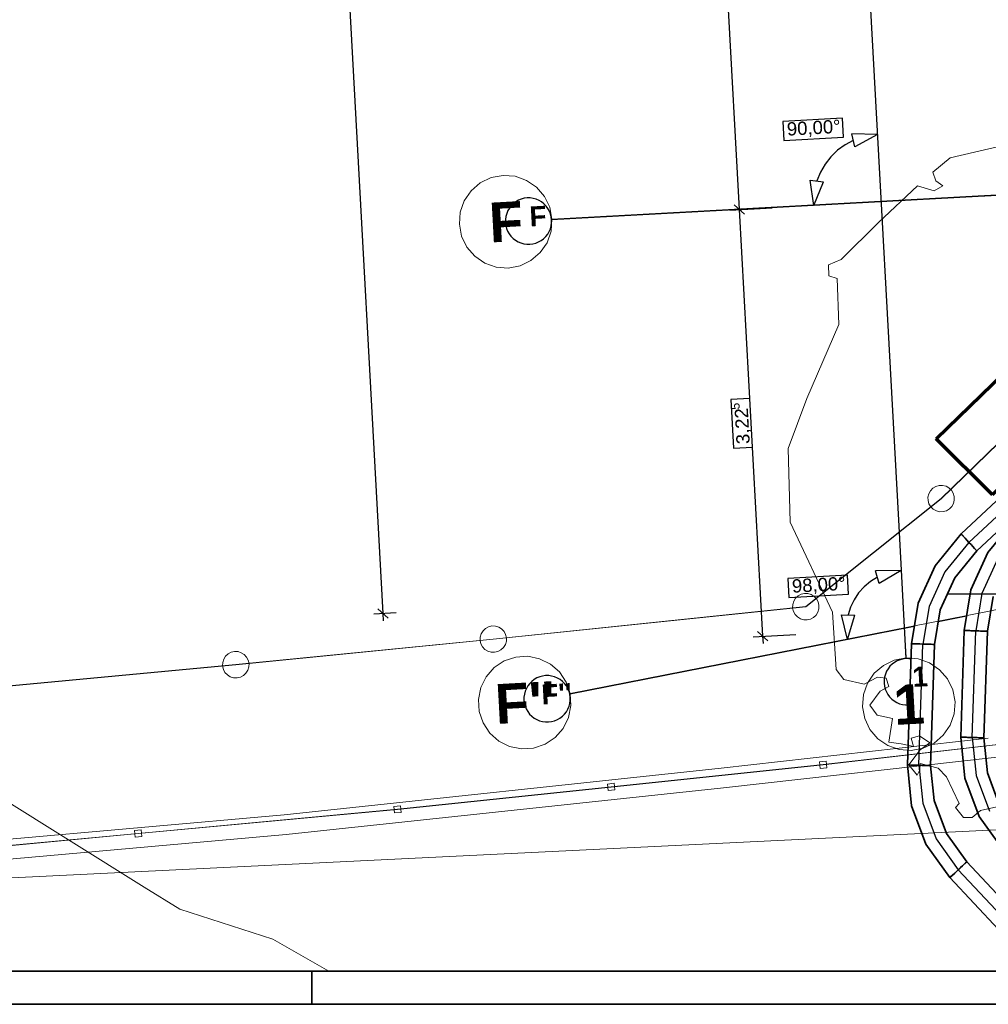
# Model space of a CAD drawing. Extents: x -779 to 790, y -208 to 633.
# Tile 27 of 232: x -424 to -277, y -208 to -59. Entities that reach past the tile are written whole.
import ezdxf
from ezdxf.lldxf.tags import DXFTag

# ---------------------------------------------------------------- set-up
doc = ezdxf.new("R2010")
doc.units = 0
doc.layers.get('0').update_dxf_attribs({"lineweight": 25})
for name, color, linetype, lineweight, true_color in [('02 Raster Bemaßung', 7, 'Continuous', 25, 0x848484), ('02 Raster Gebäude-A07F5V4QWF', 7, 'Continuous', 25, 0x848484), ('10 Bäume Bestand', 9, 'Continuous', 18, 0x808080), ('10 Wege Bestand - 2D', 9, 'Continuous', 18, 0x808080), ('30 Baugrubenplanung - Bemaßung', 7, 'Continuous', 25, 0x848484), ('60 Zaun Besucher', 9, 'Continuous', 18, 0x808080), ('60 Zaun Gehege', 9, 'Continuous', 18, 0x808080), ('91 Aufstellflächen Feuerwehr', 9, 'Continuous', 18, 0x808080), ('H_Vorlauf', 1, 'Continuous', 35, 0xff0000), ('S_Regenwasser_Grundleitung', 7, 'Continuous', 70, 0x0080ff), ('X_Mass', 150, 'Continuous', 25, 0x007fff)]:
    doc.layers.add(name, color=color, linetype=linetype, lineweight=lineweight, true_color=true_color)
for name, color, linetype, lineweight in [('02 Raster Gebäude-A07F5V53WF', 7, 'Continuous', 13), ('Rahmen-A0U86KLAPE', 7, 'Continuous', 35), ('X_Rahmen', 7, 'Continuous', 25)]:
    doc.layers.add(name, color=color, linetype=linetype, lineweight=lineweight)
doc.styles.get("Standard").update_dxf_attribs({"font": 'arial.ttf'})
tags = doc.linetypes.add('Raster-A07F5V4TWF', pattern=[0.2, 0.1, -0.05, 0, -0.05]).pattern_tags.tags
tags[10:11] = [DXFTag(74, 4), DXFTag(75, 0), DXFTag(340, '0'), DXFTag(46, 1.0), DXFTag(50, 0.0), DXFTag(44, 0.0), DXFTag(45, 0.0)]
tags[8:9] = [DXFTag(74, 4), DXFTag(75, 0), DXFTag(340, '0'), DXFTag(46, 1.0), DXFTag(50, 0.0), DXFTag(44, 0.0), DXFTag(45, 0.0)]
tags[6:7] = [DXFTag(74, 4), DXFTag(75, 0), DXFTag(340, '0'), DXFTag(46, 1.0), DXFTag(50, 0.0), DXFTag(44, 0.0), DXFTag(45, 0.0)]
tags[4:5] = [DXFTag(74, 4), DXFTag(75, 0), DXFTag(340, '0'), DXFTag(46, 1.0), DXFTag(50, 0.0), DXFTag(44, 0.0), DXFTag(45, 0.0)]
tags = doc.linetypes.add('Raster-A07F5V57WF', pattern=[0.2, 0.1, -0.05, 0, -0.05]).pattern_tags.tags
tags[10:11] = [DXFTag(74, 4), DXFTag(75, 0), DXFTag(340, '0'), DXFTag(46, 1.0), DXFTag(50, 0.0), DXFTag(44, 0.0), DXFTag(45, 0.0)]
tags[8:9] = [DXFTag(74, 4), DXFTag(75, 0), DXFTag(340, '0'), DXFTag(46, 1.0), DXFTag(50, 0.0), DXFTag(44, 0.0), DXFTag(45, 0.0)]
tags[6:7] = [DXFTag(74, 4), DXFTag(75, 0), DXFTag(340, '0'), DXFTag(46, 1.0), DXFTag(50, 0.0), DXFTag(44, 0.0), DXFTag(45, 0.0)]
tags[4:5] = [DXFTag(74, 4), DXFTag(75, 0), DXFTag(340, '0'), DXFTag(46, 1.0), DXFTag(50, 0.0), DXFTag(44, 0.0), DXFTag(45, 0.0)]
tags = doc.linetypes.add('STRICHPUNKT2', pattern=[12.7, 6.35, -3.175, 0, -3.175]).pattern_tags.tags
tags[10:11] = [DXFTag(74, 4), DXFTag(75, 0), DXFTag(340, '0'), DXFTag(46, 0.0), DXFTag(50, 0.0), DXFTag(44, 0.0), DXFTag(45, 0.0)]
tags[8:9] = [DXFTag(74, 4), DXFTag(75, 0), DXFTag(340, '0'), DXFTag(46, 0.0), DXFTag(50, 0.0), DXFTag(44, 0.0), DXFTag(45, 0.0)]
tags[6:7] = [DXFTag(74, 4), DXFTag(75, 0), DXFTag(340, '0'), DXFTag(46, 0.0), DXFTag(50, 0.0), DXFTag(44, 0.0), DXFTag(45, 0.0)]
tags[4:5] = [DXFTag(74, 4), DXFTag(75, 0), DXFTag(340, '0'), DXFTag(46, 0.0), DXFTag(50, 0.0), DXFTag(44, 0.0), DXFTag(45, 0.0)]
tags = doc.linetypes.add('Wipeout_Contour-A07F5V4SWF', pattern=[1, 0, -1]).pattern_tags.tags
tags[6:7] = [DXFTag(74, 4), DXFTag(75, 0), DXFTag(340, '0'), DXFTag(46, 1.0), DXFTag(50, 0.0), DXFTag(44, 0.0), DXFTag(45, 0.0)]
tags[4:5] = [DXFTag(74, 4), DXFTag(75, 0), DXFTag(340, '0'), DXFTag(46, 1.0), DXFTag(50, 0.0), DXFTag(44, 0.0), DXFTag(45, 0.0)]

# ---------------------------------------------------------------- blocks, each defined once
blk = doc.blocks.new('Blockreferenz-A07F5V4KWF', base_point=(-779.5, -207.57))
at = {"layer": 'Rahmen-A0U86KLAPE', "color": 0, "linetype": 'ByBlock', "ltscale": 0.35}
for p, q in [((-759.5, -202.57), (784.5, -202.57)), ((-379.5, -207.57), (-379.5, -202.57)), ((-779.5, -207.57), (789.5, -207.57))]:
    blk.add_line(p, q, dxfattribs=at)
blk = doc.blocks.new('Referenz-A07F5V4VWF', base_point=(-401.42, -176.34))
at = {"layer": '02 Raster Bemaßung', "color": 0, "lineweight": -2}
for p, q in [((-318.6, -20.71), (-314.94, -87.63)), ((-297.72, -77.18), (-298.97, -77.84)), ((-297.48, -78.15), (-297.96, -76.2)), ((-294.09, -76.29), (-297.96, -76.2)), ((-294.09, -76.29), (-297.48, -78.15)), ((-300.11, -78.68), (-301.12, -79.66)), ((-298.97, -77.84), (-300.11, -78.68)), ((-301.12, -79.66), (-301.99, -80.78)), ((-301.99, -80.78), (-302.69, -82)), ((-304.21, -83.18), (-302.23, -83.44)), ((-303.7, -87.01), (-304.21, -83.18)), ((-302.69, -82), (-303.22, -83.31)), ((-303.7, -87.01), (-302.23, -83.44)), ((-316.34, -87.7), (-309.95, -87.35)), ((-314.15, -88.33), (-315.73, -86.92)), ((-314.94, -87.63), (-311.42, -152.02)), ((-290.49, -142.12), (-294.36, -142.15)), ((-293.82, -144.08), (-294.36, -142.15)), ((-290.49, -142.12), (-293.82, -144.08)), ((-295.14, -143.77), (-296.09, -144.56)), ((-294.09, -143.12), (-295.14, -143.77)), ((-296.91, -145.48), (-297.6, -146.51)), ((-296.09, -144.56), (-296.91, -145.48)), ((-297.6, -146.51), (-298.14, -147.62)), ((-298.14, -147.62), (-298.51, -148.8)), ((-299.51, -148.78), (-297.51, -148.82)), ((-298.59, -152.53), (-299.51, -148.78)), ((-298.59, -152.53), (-297.51, -148.82)), ((-312.21, -151.31), (-310.63, -152.73)), ((-312.82, -152.09), (-306.42, -151.74)), ((-311.42, -152.02), (-311.35, -153.14))]:
    blk.add_line(p, q, dxfattribs=at)
at = {"layer": '02 Raster Bemaßung', "color": 0, "linetype": 'Wipeout_Contour-A07F5V4SWF', "lineweight": -2, "ltscale": 1.625}
for p, q in [((-299.33, -73.84), (-308.35, -74.33)), ((-299.18, -76.69), (-299.33, -73.84)), ((-308.35, -74.33), (-308.19, -77.19)), ((-308.19, -77.19), (-299.18, -76.69)), ((-313.35, -116.14), (-316.2, -116.3)), ((-316.2, -116.3), (-315.8, -123.65)), ((-312.95, -123.5), (-313.35, -116.14)), ((-315.8, -123.65), (-312.95, -123.5)), ((-298.58, -142.82), (-307.6, -143.31)), ((-307.6, -143.31), (-307.44, -146.16)), ((-298.43, -145.67), (-298.58, -142.82)), ((-307.44, -146.16), (-298.43, -145.67))]:
    blk.add_line(p, q, dxfattribs=at)
at = {"layer": '02 Raster Gebäude-A07F5V4QWF', "color": 0, "linetype": 'Raster-A07F5V4TWF', "lineweight": -2, "ltscale": 187.5}
for p, q in [((-302.01, 68.29), (-290.86, -135.43)), ((-223.86, -82.64), (-278.87, -85.65)), ((-278.87, -85.65), (-343.27, -89.18)), ((-290.86, -135.43), (-289.77, -155.4)), ((-280.62, -149), (-284.89, -149.84)), ((-288.52, -150.55), (-340.52, -160.79))]:
    blk.add_line(p, q, dxfattribs=at)
at = {"layer": '02 Raster Gebäude-A07F5V4QWF', "color": 0, "lineweight": -2}
for p, q in [((-347.85, -86.04), (-348.28, -86.21)), ((-347.41, -85.93), (-347.85, -86.04)), ((-346.95, -85.87), (-347.41, -85.93)), ((-346.49, -85.88), (-346.95, -85.87)), ((-346.04, -85.94), (-346.49, -85.88)), ((-345.6, -86.07), (-346.04, -85.94)), ((-345.18, -86.24), (-345.6, -86.07)), ((-349.65, -87.39), (-349.88, -87.79)), ((-349.37, -87.03), (-349.65, -87.39)), ((-349.04, -86.71), (-349.37, -87.03)), ((-348.67, -86.44), (-349.04, -86.71)), ((-348.28, -86.21), (-348.67, -86.44)), ((-344.79, -86.48), (-345.18, -86.24)), ((-344.43, -86.76), (-344.79, -86.48)), ((-344.1, -87.09), (-344.43, -86.76)), ((-343.83, -87.45), (-344.1, -87.09)), ((-343.61, -87.85), (-343.83, -87.45)), ((-350.25, -89.1), (-350.26, -89.56)), ((-350.19, -88.65), (-350.25, -89.1)), ((-350.06, -88.21), (-350.19, -88.65)), ((-349.88, -87.79), (-350.06, -88.21)), ((-343.43, -88.28), (-343.61, -87.85)), ((-343.32, -88.72), (-343.43, -88.28)), ((-343.27, -89.18), (-343.32, -88.72)), ((-350.26, -89.56), (-350.2, -90.01)), ((-350.2, -90.01), (-350.09, -90.46)), ((-350.09, -90.46), (-349.92, -90.88)), ((-343.64, -90.95), (-343.46, -90.53)), ((-343.46, -90.53), (-343.34, -90.09)), ((-343.34, -90.09), (-343.27, -89.63)), ((-343.27, -89.63), (-343.27, -89.18)), ((-349.92, -90.88), (-349.69, -91.28)), ((-349.69, -91.28), (-349.42, -91.65)), ((-349.42, -91.65), (-349.1, -91.97)), ((-349.1, -91.97), (-348.74, -92.26)), ((-344.85, -92.3), (-344.48, -92.02)), ((-344.48, -92.02), (-344.15, -91.7)), ((-344.15, -91.7), (-343.87, -91.34)), ((-343.87, -91.34), (-343.64, -90.95)), ((-348.74, -92.26), (-348.34, -92.49)), ((-348.34, -92.49), (-347.92, -92.67)), ((-347.92, -92.67), (-347.48, -92.79)), ((-347.48, -92.79), (-347.03, -92.86)), ((-347.03, -92.86), (-346.57, -92.86)), ((-346.57, -92.86), (-346.12, -92.81)), ((-346.12, -92.81), (-345.67, -92.69)), ((-345.67, -92.69), (-345.25, -92.52)), ((-345.25, -92.52), (-344.85, -92.3)), ((-291.49, -155.97), (-291.85, -156.24)), ((-291.09, -155.74), (-291.49, -155.97)), ((-290.66, -155.57), (-291.09, -155.74)), ((-290.22, -155.46), (-290.66, -155.57)), ((-289.77, -155.4), (-290.22, -155.46)), ((-289.31, -155.41), (-289.77, -155.4)), ((-289.03, -155.45), (-289.31, -155.41)), ((-292.7, -157.31), (-292.88, -157.74)), ((-292.46, -156.92), (-292.7, -157.31)), ((-292.18, -156.56), (-292.46, -156.92)), ((-291.85, -156.24), (-292.18, -156.56)), ((-346.26, -158.83), (-346.58, -159.15)), ((-345.89, -158.55), (-346.26, -158.83)), ((-345.5, -158.32), (-345.89, -158.55)), ((-345.07, -158.15), (-345.5, -158.32)), ((-344.63, -158.03), (-345.07, -158.15)), ((-344.18, -157.97), (-344.63, -158.03)), ((-343.72, -157.97), (-344.18, -157.97)), ((-343.27, -158.03), (-343.72, -157.97)), ((-342.82, -158.15), (-343.27, -158.03)), ((-342.4, -158.33), (-342.82, -158.15)), ((-342, -158.56), (-342.4, -158.33)), ((-341.64, -158.84), (-342, -158.56)), ((-341.32, -159.16), (-341.64, -158.84)), ((-293.06, -158.63), (-293.07, -159.09)), ((-293, -158.18), (-293.06, -158.63)), ((-292.88, -157.74), (-293, -158.18)), ((-347.27, -160.33), (-347.39, -160.77)), ((-347.09, -159.91), (-347.27, -160.33)), ((-346.86, -159.51), (-347.09, -159.91)), ((-346.58, -159.15), (-346.86, -159.51)), ((-341.04, -159.52), (-341.32, -159.16)), ((-340.81, -159.92), (-341.04, -159.52)), ((-340.64, -160.34), (-340.81, -159.92)), ((-340.52, -160.79), (-340.64, -160.34)), ((-293.07, -159.09), (-293.01, -159.54)), ((-293.01, -159.54), (-292.9, -159.99)), ((-292.9, -159.99), (-292.73, -160.41)), ((-292.73, -160.41), (-292.51, -160.81)), ((-347.39, -160.77), (-347.45, -161.23)), ((-347.45, -161.23), (-347.45, -161.68)), ((-347.45, -161.68), (-347.39, -162.14)), ((-340.46, -161.24), (-340.52, -160.79)), ((-340.52, -162.15), (-340.46, -161.7)), ((-340.46, -161.7), (-340.46, -161.24)), ((-292.51, -160.81), (-292.23, -161.18)), ((-292.23, -161.18), (-291.91, -161.5)), ((-291.91, -161.5), (-291.55, -161.79)), ((-291.55, -161.79), (-291.16, -162.02)), ((-347.39, -162.14), (-347.27, -162.58)), ((-347.27, -162.58), (-347.1, -163)), ((-347.1, -163), (-346.87, -163.4)), ((-346.87, -163.4), (-346.59, -163.77)), ((-341.33, -163.78), (-341.05, -163.41)), ((-341.05, -163.41), (-340.82, -163.02)), ((-340.82, -163.02), (-340.64, -162.59)), ((-340.64, -162.59), (-340.52, -162.15)), ((-291.16, -162.02), (-290.74, -162.2)), ((-290.74, -162.2), (-290.29, -162.32)), ((-290.29, -162.32), (-289.84, -162.39)), ((-289.84, -162.39), (-289.38, -162.39)), ((-289.38, -162.39), (-289.25, -162.38)), ((-346.59, -163.77), (-346.27, -164.09)), ((-346.27, -164.09), (-345.91, -164.37)), ((-345.91, -164.37), (-345.51, -164.6)), ((-345.51, -164.6), (-345.09, -164.78)), ((-345.09, -164.78), (-344.65, -164.89)), ((-344.65, -164.89), (-344.19, -164.96)), ((-343.73, -164.96), (-343.28, -164.9)), ((-343.28, -164.9), (-342.84, -164.78)), ((-342.84, -164.78), (-342.41, -164.61)), ((-342.41, -164.61), (-342.02, -164.38)), ((-342.02, -164.38), (-341.65, -164.1)), ((-341.65, -164.1), (-341.33, -163.78)), ((-344.19, -164.96), (-343.73, -164.96))]:
    blk.add_line(p, q, dxfattribs=at)
at = {"layer": '30 Baugrubenplanung - Bemaßung', "color": 0, "lineweight": -2}
for p, q in [((-368.73, -148.59), (-400.01, 423.03)), ((-366.74, -148.48), (-370.14, -148.67)), ((-369.52, -147.88), (-367.94, -149.3)), ((-368.67, -149.71), (-368.73, -148.59))]:
    blk.add_line(p, q, dxfattribs=at)
at = {"layer": '02 Raster Bemaßung', "color": 0, "linetype": 'ByBlock', "lineweight": -2, "ltscale": 2.25, "attachment_point": 1}
for s, insert, char_height, rotation in [('{\\fArial;90,00°}', (-307.8, -74.48), 2.0003, 3.132), ('{\\fArial;5}', (-316.18, -117.86), 1.3202, 93.132), ('{\\fArial;3,22}', (-315.35, -123.08), 2.0003, 93.132), ('{\\fArial;98,00°}', (-307.04, -143.46), 2.0003, 3.132)]:
    blk.add_mtext(s, dxfattribs=dict(at, insert=insert, char_height=char_height, rotation=rotation))
at = {"layer": '02 Raster Gebäude-A07F5V4QWF', "color": 0, "linetype": 'ByBlock', "lineweight": -2, "ltscale": 2.25, "char_height": 3.0004, "attachment_point": 1, "rotation": 3.132}
for s, insert in [('{\\fArial|b1|i0;F}', (-346.7, -87.18)), ('{\\fArial|b1|i0;1}', (-288.88, -156.68))]:
    blk.add_mtext(s, dxfattribs=dict(at, insert=insert))
at = {"layer": '02 Raster Gebäude-A07F5V4QWF', "color": 0, "linetype": 'ByBlock', "lineweight": -2, "ltscale": 3.125, "insert": (-344.9, -159.33), "char_height": 3.0004, "attachment_point": 1, "rotation": 3.132}
blk.add_mtext("{\\fArial|b1|i0;F''}", dxfattribs=at)
blk = doc.blocks.new('Referenz-A07F5V59WF', base_point=(-759.5, -206.19))
at = {"layer": '02 Raster Gebäude-A07F5V53WF', "color": 0, "linetype": 'Raster-A07F5V57WF', "ltscale": 117.000008}
for p, q in [((-327.53, 535.31), (-290.82, -135.32)), ((-277.72, -148.32), (439.99, -7.06)), ((435.1, -46.48), (-278.84, -85.56)), ((-278.84, -85.56), (-343.22, -89.08)), ((-290.82, -135.32), (-289.73, -155.29)), ((-277.72, -148.32), (-340.48, -160.68))]:
    blk.add_line(p, q, dxfattribs=at)
at = {"layer": '02 Raster Gebäude-A07F5V53WF', "color": 0, "linetype": 'Continuous', "ltscale": 117.000008}
for p, q in [((-352.39, -82.81), (-354.04, -83.6)), ((-350.59, -82.47), (-352.39, -82.81)), ((-348.77, -82.61), (-350.59, -82.47)), ((-347.05, -83.22), (-348.77, -82.61)), ((-345.54, -84.25), (-347.05, -83.22)), ((-354.04, -83.6), (-355.42, -84.79)), ((-344.35, -85.64), (-345.54, -84.25)), ((-355.42, -84.79), (-356.46, -86.3)), ((-343.56, -87.28), (-344.35, -85.64)), ((-356.46, -86.3), (-357.06, -88.02)), ((-343.22, -89.08), (-343.56, -87.28)), ((-357.06, -88.02), (-357.2, -89.85)), ((-343.36, -90.9), (-343.22, -89.08)), ((-357.2, -89.85), (-356.86, -91.64)), ((-356.86, -91.64), (-356.07, -93.29)), ((-343.97, -92.63), (-343.36, -90.9)), ((-356.07, -93.29), (-354.88, -94.68)), ((-345, -94.13), (-343.97, -92.63)), ((-354.88, -94.68), (-353.37, -95.71)), ((-346.39, -95.32), (-345, -94.13)), ((-353.37, -95.71), (-351.65, -96.31)), ((-351.65, -96.31), (-349.83, -96.45)), ((-349.83, -96.45), (-348.03, -96.11)), ((-348.03, -96.11), (-346.39, -95.32)), ((-350.43, -155.74), (-351.95, -156.76)), ((-348.7, -155.16), (-350.43, -155.74)), ((-346.87, -155.04), (-348.7, -155.16)), ((-345.08, -155.41), (-346.87, -155.04)), ((-343.44, -156.22), (-345.08, -155.41)), ((-291.53, -155.63), (-293.17, -156.42)), ((-289.73, -155.29), (-291.53, -155.63)), ((-287.91, -155.43), (-289.73, -155.29)), ((-286.19, -156.04), (-287.91, -155.43)), ((-351.95, -156.76), (-353.16, -158.13)), ((-342.07, -157.42), (-343.44, -156.22)), ((-341.06, -158.95), (-342.07, -157.42)), ((-293.17, -156.42), (-294.56, -157.61)), ((-284.68, -157.07), (-286.19, -156.04)), ((-283.49, -158.46), (-284.68, -157.07)), ((-353.16, -158.13), (-353.97, -159.77)), ((-340.48, -160.68), (-341.06, -158.95)), ((-294.56, -157.61), (-295.59, -159.12)), ((-282.7, -160.1), (-283.49, -158.46)), ((-353.97, -159.77), (-354.33, -161.56)), ((-295.59, -159.12), (-296.2, -160.84)), ((-282.36, -161.9), (-282.7, -160.1)), ((-354.33, -161.56), (-354.21, -163.38)), ((-340.36, -162.5), (-340.48, -160.68)), ((-296.2, -160.84), (-296.34, -162.66)), ((-282.5, -163.72), (-282.36, -161.9)), ((-354.21, -163.38), (-353.63, -165.11)), ((-340.72, -164.29), (-340.36, -162.5)), ((-296.34, -162.66), (-296, -164.46)), ((-341.53, -165.93), (-340.72, -164.29)), ((-296, -164.46), (-295.21, -166.11)), ((-283.1, -165.44), (-282.5, -163.72)), ((-353.63, -165.11), (-352.62, -166.63)), ((-342.74, -167.3), (-341.53, -165.93)), ((-295.21, -166.11), (-294.02, -167.49)), ((-284.14, -166.95), (-283.1, -165.44)), ((-352.62, -166.63), (-351.25, -167.84)), ((-351.25, -167.84), (-349.61, -168.65)), ((-344.26, -168.31), (-342.74, -167.3)), ((-294.02, -167.49), (-292.51, -168.52)), ((-285.52, -168.14), (-284.14, -166.95)), ((-349.61, -168.65), (-347.82, -169.01)), ((-347.82, -169.01), (-345.99, -168.9)), ((-345.99, -168.9), (-344.26, -168.31)), ((-292.51, -168.52), (-290.79, -169.13)), ((-290.79, -169.13), (-288.97, -169.27)), ((-288.97, -169.27), (-287.17, -168.93)), ((-287.17, -168.93), (-285.52, -168.14))]:
    blk.add_line(p, q, dxfattribs=at)
at = {"layer": '10 Bäume Bestand', "color": 0, "linetype": 'Continuous', "ltscale": 162.000017}
for p, q in [((-275.1, -77.96), (-283.11, -79.81)), ((-283.11, -79.81), (-285.73, -82)), ((-285.73, -82), (-285.26, -83.28)), ((-288.02, -84.02), (-293.91, -89.56)), ((-285.53, -84.81), (-288.02, -84.02)), ((-284.2, -84.05), (-285.53, -84.81)), ((-285.26, -83.28), (-284.2, -84.05)), ((-293.91, -89.56), (-299.55, -95.18)), ((-299.55, -95.18), (-301.45, -95.95)), ((-301.45, -95.95), (-301.43, -97.61)), ((-301.43, -97.61), (-300.18, -98.01)), ((-300.18, -98.01), (-299.92, -104.96)), ((-299.92, -104.96), (-304.76, -116.14)), ((-304.76, -116.14), (-307.54, -123.7)), ((-307.54, -123.7), (-307.23, -134.79)), ((-307.23, -134.79), (-300.84, -148.37)), ((-300.84, -148.37), (-300.31, -157.06)), ((-300.31, -157.06), (-299.13, -158.54)), ((-299.13, -158.54), (-296.06, -159.24)), ((-296.06, -159.24), (-294.08, -158.22)), ((-294.08, -158.22), (-292.76, -158.37)), ((-292.76, -158.37), (-292.33, -159.61)), ((-293.64, -160.29), (-295.21, -162.43)), ((-292.33, -159.61), (-293.64, -160.29)), ((-295.21, -162.43), (-294.11, -163.94)), ((-294.11, -163.94), (-291.79, -164.43)), ((-291.79, -164.43), (-292.37, -168.02)), ((-288.97, -167.41), (-287.72, -167.05)), ((-288.61, -168.66), (-288.97, -167.41)), ((-287.72, -167.05), (-286.17, -168.11)), ((-292.37, -168.02), (-290.51, -168.28)), ((-290.51, -168.28), (-288.61, -168.66)), ((-287.63, -169.16), (-289.31, -171.45)), ((-286.17, -168.11), (-287.63, -169.16)), ((-404.81, -189.91), (-433.47, -171.98)), ((-289.31, -171.45), (-288.1, -172.97)), ((-288.1, -172.97), (-287.65, -172.17)), ((-287.65, -172.17), (-287.62, -171.22)), ((-287.62, -171.22), (-284.92, -171.91)), ((-284.92, -171.91), (-283.66, -173.26)), ((-283.66, -173.26), (-281.73, -177.27)), ((-281.73, -177.27), (-282.29, -177.85)), ((-282.29, -177.85), (-281.07, -179.37)), ((-279.76, -179.4), (-278.53, -178.32)), ((-278.53, -178.32), (-276.03, -177.76)), ((-281.07, -179.37), (-279.76, -179.4)), ((-399.44, -193.23), (-404.81, -189.91)), ((-385.36, -197.72), (-399.44, -193.23)), ((-376.93, -202.57), (-385.36, -197.72))]:
    blk.add_line(p, q, dxfattribs=at)
at = {"layer": '10 Wege Bestand - 2D', "color": 0, "linetype": 'Continuous', "ltscale": 162.000017}
for p, q in [((-277.33, -167.39), (-317.66, -171.92)), ((-317.33, -174.9), (-275.98, -170.26)), ((-317.66, -171.92), (-383.66, -178.98)), ((-383.37, -181.97), (-317.33, -174.9)), ((-383.66, -178.98), (-464.69, -186.13)), ((-464.59, -189.13), (-383.37, -181.97))]:
    blk.add_line(p, q, dxfattribs=at)
at = {"layer": '60 Zaun Besucher', "color": 0, "linetype": 'Continuous', "ltscale": 162.000017}
for p, q in [((-274.54, -168.19), (-302.27, -171.39)), ((-302.27, -171.43), (-274.53, -168.23)), ((-301.82, -170.86), (-302.82, -170.97)), ((-301.72, -171.86), (-301.82, -170.86)), ((-302.27, -171.39), (-334.28, -174.75)), ((-334.28, -174.79), (-302.27, -171.43)), ((-302.82, -170.97), (-302.71, -171.96)), ((-302.71, -171.96), (-301.72, -171.86)), ((-334.28, -174.75), (-366.55, -178.14)), ((-366.55, -178.18), (-334.28, -174.79)), ((-333.84, -174.22), (-334.83, -174.33)), ((-334.83, -174.33), (-334.73, -175.32)), ((-334.73, -175.32), (-333.73, -175.22)), ((-333.73, -175.22), (-333.84, -174.22)), ((-366.55, -178.14), (-405.69, -181.78)), ((-405.69, -181.82), (-366.55, -178.18)), ((-366.1, -177.61), (-367.09, -177.71)), ((-367.09, -177.71), (-367, -178.7)), ((-366.01, -178.61), (-366.1, -177.61)), ((-367, -178.7), (-366.01, -178.61)), ((-405.24, -181.25), (-406.24, -181.35)), ((-405.15, -182.25), (-405.24, -181.25)), ((-405.69, -181.78), (-434.31, -184.44)), ((-434.3, -184.48), (-405.69, -181.82)), ((-406.24, -181.35), (-406.14, -182.34)), ((-406.14, -182.34), (-405.15, -182.25))]:
    blk.add_line(p, q, dxfattribs=at)
at = {"layer": '60 Zaun Gehege', "color": 0, "linetype": 'Continuous', "ltscale": 162.000017}
for p, q in [((-255.39, -103.02), (-284.47, -131.23)), ((-284.44, -131.26), (-255.36, -103.05)), ((-284.75, -129.27), (-285.25, -129.41)), ((-284.23, -129.26), (-284.75, -129.27)), ((-283.72, -129.38), (-284.23, -129.26)), ((-286.31, -130.52), (-286.44, -131.02)), ((-286.06, -130.06), (-286.31, -130.52)), ((-285.7, -129.68), (-286.06, -130.06)), ((-285.25, -129.41), (-285.7, -129.68)), ((-283.27, -129.64), (-283.72, -129.38)), ((-282.89, -130), (-283.27, -129.64)), ((-282.62, -130.45), (-282.89, -130)), ((-282.47, -130.95), (-282.62, -130.45)), ((-284.47, -131.23), (-304.91, -147.54)), ((-304.89, -147.58), (-284.44, -131.26)), ((-286.44, -131.02), (-286.43, -131.55)), ((-286.43, -131.55), (-286.29, -132.05)), ((-286.29, -132.05), (-286.02, -132.49)), ((-282.84, -132.43), (-282.59, -131.98)), ((-282.59, -131.98), (-282.47, -131.47)), ((-282.47, -131.47), (-282.47, -130.95)), ((-286.02, -132.49), (-285.64, -132.86)), ((-285.64, -132.86), (-285.18, -133.11)), ((-285.18, -133.11), (-284.68, -133.23)), ((-284.68, -133.23), (-284.15, -133.22)), ((-284.15, -133.22), (-283.65, -133.08)), ((-283.65, -133.08), (-283.21, -132.81)), ((-283.21, -132.81), (-282.84, -132.43)), ((-305.1, -145.57), (-305.61, -145.69)), ((-304.58, -145.58), (-305.1, -145.57)), ((-304.08, -145.73), (-304.58, -145.58)), ((-306.72, -146.74), (-306.87, -147.24)), ((-306.45, -146.3), (-306.72, -146.74)), ((-306.07, -145.94), (-306.45, -146.3)), ((-305.61, -145.69), (-306.07, -145.94)), ((-303.64, -146.01), (-304.08, -145.73)), ((-303.28, -146.39), (-303.64, -146.01)), ((-303.03, -146.85), (-303.28, -146.39)), ((-302.91, -147.35), (-303.03, -146.85)), ((-304.91, -147.54), (-352.09, -152.44)), ((-352.08, -152.48), (-304.89, -147.58)), ((-306.87, -147.24), (-306.89, -147.77)), ((-306.89, -147.77), (-306.77, -148.27)), ((-306.77, -148.27), (-306.52, -148.73)), ((-303.35, -148.82), (-303.07, -148.38)), ((-303.07, -148.38), (-302.92, -147.87)), ((-302.92, -147.87), (-302.91, -147.35)), ((-306.52, -148.73), (-306.16, -149.11)), ((-306.16, -149.11), (-305.71, -149.39)), ((-305.71, -149.39), (-305.21, -149.53)), ((-305.21, -149.53), (-304.69, -149.55)), ((-304.69, -149.55), (-304.18, -149.43)), ((-304.18, -149.43), (-303.72, -149.18)), ((-303.72, -149.18), (-303.35, -148.82)), ((-353.63, -151.2), (-353.91, -151.64)), ((-353.25, -150.84), (-353.63, -151.2)), ((-352.79, -150.59), (-353.25, -150.84)), ((-352.28, -150.47), (-352.79, -150.59)), ((-351.76, -150.49), (-352.28, -150.47)), ((-351.26, -150.64), (-351.76, -150.49)), ((-350.82, -150.92), (-351.26, -150.64)), ((-350.46, -151.3), (-350.82, -150.92)), ((-350.22, -151.76), (-350.46, -151.3)), ((-352.09, -152.44), (-390.97, -156.31)), ((-390.96, -156.35), (-352.08, -152.48)), ((-354.06, -152.14), (-354.08, -152.66)), ((-354.08, -152.66), (-353.96, -153.17)), ((-353.91, -151.64), (-354.06, -152.14)), ((-350.26, -153.29), (-350.11, -152.79)), ((-350.1, -152.27), (-350.22, -151.76)), ((-350.11, -152.79), (-350.1, -152.27)), ((-391.66, -154.45), (-392.12, -154.69)), ((-391.15, -154.33), (-391.66, -154.45)), ((-390.63, -154.35), (-391.15, -154.33)), ((-390.13, -154.51), (-390.63, -154.35)), ((-389.69, -154.79), (-390.13, -154.51)), ((-353.96, -153.17), (-353.71, -153.63)), ((-353.71, -153.63), (-353.35, -154.01)), ((-353.35, -154.01), (-352.91, -154.29)), ((-352.91, -154.29), (-352.41, -154.44)), ((-352.41, -154.44), (-351.89, -154.45)), ((-351.89, -154.45), (-351.38, -154.34)), ((-351.38, -154.34), (-350.92, -154.09)), ((-350.92, -154.09), (-350.54, -153.73)), ((-350.54, -153.73), (-350.26, -153.29)), ((-392.94, -155.99), (-392.96, -156.51)), ((-392.78, -155.49), (-392.94, -155.99)), ((-392.5, -155.05), (-392.78, -155.49)), ((-392.12, -154.69), (-392.5, -155.05)), ((-389.33, -155.17), (-389.69, -154.79)), ((-389.09, -155.63), (-389.33, -155.17)), ((-388.97, -156.14), (-389.09, -155.63)), ((-432.21, -160.18), (-390.96, -156.35)), ((-390.97, -156.31), (-432.19, -160.14)), ((-392.96, -156.51), (-392.84, -157.02)), ((-392.84, -157.02), (-392.6, -157.48)), ((-392.6, -157.48), (-392.24, -157.86)), ((-389.43, -157.6), (-389.15, -157.16)), ((-389.15, -157.16), (-388.99, -156.66)), ((-388.99, -156.66), (-388.97, -156.14)), ((-392.24, -157.86), (-391.8, -158.14)), ((-391.8, -158.14), (-391.3, -158.3)), ((-391.3, -158.3), (-390.78, -158.32)), ((-390.78, -158.32), (-390.27, -158.2)), ((-390.27, -158.2), (-389.81, -157.96)), ((-389.81, -157.96), (-389.43, -157.6))]:
    blk.add_line(p, q, dxfattribs=at)
at = {"layer": '91 Aufstellflächen Feuerwehr', "color": 0, "linetype": 'Continuous', "ltscale": 162.000017}
blk.add_line((-181.35, -176.59), (-548.29, -194.53), dxfattribs=at)
at = {"layer": '02 Raster Gebäude-A07F5V53WF', "color": 0, "linetype": 'Continuous', "ltscale": 117.000008, "char_height": 5.9996, "attachment_point": 1, "rotation": 3.1327}
for s, insert in [('{\\fArial|b1|i0;F}', (-352.88, -86.61)), ("{\\fArial|b1|i0;F''}", (-351.97, -159.28)), ('{\\fArial|b1|i0;1}', (-291.8, -159.43))]:
    blk.add_mtext(s, dxfattribs=dict(at, insert=insert))
blk = doc.blocks.new('Polygon-A07F5V5LWF', base_point=(-285.2, -130.69))
at = {"color": 0, "linetype": 'ByBlock', "lineweight": -2, "ltscale": 0.7}
for p, q in [((-285.2, -122.21), (-198.83, -38.4)), ((-198.83, -38.4), (-190.63, -47.16)), ((-190.63, -47.16), (-276.71, -130.69)), ((-276.71, -130.69), (-285.2, -122.21))]:
    blk.add_line(p, q, dxfattribs=at)

msp = doc.modelspace()

# ---------------------------------------------------------------- linework, layer by layer
at = {"layer": 'H_Vorlauf'}
for p, q in [((-200.17, -60.45), (-281.45, -136.59)), ((-279.06, -139.14), (-197.78, -63.01)), ((-273.47, -134.6), (-277.41, -139.39)), ((-281.45, -136.59), (-285.38, -141.38)), ((-281.45, -136.59), (-281.41, -136.63)), ((-280.75, -137.34), (-281.45, -136.59)), ((-281.41, -136.63), (-281.29, -136.76)), ((-281.29, -136.76), (-281.1, -136.96)), ((-281.1, -136.96), (-280.85, -137.23)), ((-280.85, -137.23), (-280.56, -137.53)), ((-279.76, -138.39), (-280.75, -137.34)), ((-280.56, -137.53), (-280.25, -137.86)), ((-280.25, -137.86), (-279.94, -138.2)), ((-279.94, -138.2), (-279.65, -138.5)), ((-279.06, -139.14), (-282.41, -143.23)), ((-277.41, -139.39), (-279.96, -145.04)), ((-279.06, -139.14), (-279.76, -138.39)), ((-279.65, -138.5), (-279.41, -138.77)), ((-279.41, -138.77), (-279.22, -138.97)), ((-279.22, -138.97), (-279.1, -139.1)), ((-279.1, -139.1), (-279.06, -139.14)), ((-285.38, -141.38), (-287.94, -147.03)), ((-282.41, -143.23), (-284.59, -148.04)), ((-279.96, -145.04), (-280.97, -151.15)), ((-287.94, -147.03), (-288.95, -153.15)), ((-276.62, -146.05), (-277.48, -151.27)), ((-284.59, -148.04), (-285.45, -153.26)), ((-280.97, -151.15), (-281.5, -167.25)), ((-280.97, -151.15), (-280.91, -151.16)), ((-279.95, -151.19), (-280.97, -151.15)), ((-280.91, -151.16), (-280.74, -151.16)), ((-280.74, -151.16), (-280.46, -151.17)), ((-280.46, -151.17), (-280.1, -151.18)), ((-280.1, -151.18), (-279.68, -151.2)), ((-278.5, -151.24), (-279.95, -151.19)), ((-279.68, -151.2), (-279.22, -151.21)), ((-279.22, -151.21), (-278.77, -151.23)), ((-278.77, -151.23), (-278.35, -151.24)), ((-277.48, -151.27), (-278.5, -151.24)), ((-278.35, -151.24), (-277.99, -151.25)), ((-278, -167.37), (-277.48, -151.27)), ((-277.99, -151.25), (-277.71, -151.26)), ((-277.71, -151.26), (-277.54, -151.27)), ((-277.54, -151.27), (-277.48, -151.27)), ((-288.95, -153.15), (-289.55, -171.45)), ((-288.95, -153.15), (-288.89, -153.15)), ((-287.93, -153.18), (-288.95, -153.15)), ((-288.89, -153.15), (-288.72, -153.15)), ((-288.72, -153.15), (-288.44, -153.16)), ((-288.44, -153.16), (-288.08, -153.17)), ((-288.08, -153.17), (-287.65, -153.19)), ((-286.48, -153.23), (-287.93, -153.18)), ((-287.65, -153.19), (-287.2, -153.2)), ((-287.2, -153.2), (-286.75, -153.22)), ((-286.75, -153.22), (-286.33, -153.23)), ((-285.45, -153.26), (-286.48, -153.23)), ((-286.33, -153.23), (-285.96, -153.24)), ((-286.05, -171.56), (-285.45, -153.26)), ((-285.96, -153.24), (-285.69, -153.25)), ((-285.69, -153.25), (-285.51, -153.26)), ((-285.51, -153.26), (-285.45, -153.26)), ((-281.5, -167.25), (-281.44, -167.25)), ((-281.5, -167.25), (-280.89, -173.42)), ((-280.48, -167.29), (-281.5, -167.25)), ((-281.44, -167.25), (-281.27, -167.26)), ((-281.27, -167.26), (-280.99, -167.27)), ((-280.99, -167.27), (-280.63, -167.28)), ((-280.63, -167.28), (-280.2, -167.29)), ((-279.03, -167.33), (-280.48, -167.29)), ((-280.2, -167.29), (-279.75, -167.31)), ((-279.75, -167.31), (-279.3, -167.32)), ((-279.3, -167.32), (-278.88, -167.34)), ((-278, -167.37), (-279.03, -167.33)), ((-278.88, -167.34), (-278.51, -167.35)), ((-278.51, -167.35), (-278.24, -167.36)), ((-278.24, -167.36), (-278.06, -167.36)), ((-278.06, -167.36), (-278, -167.37)), ((-278, -167.37), (-277.48, -172.63)), ((-289.55, -171.45), (-289.49, -171.45)), ((-289.55, -171.45), (-288.94, -177.62)), ((-288.52, -171.48), (-289.55, -171.45)), ((-289.49, -171.45), (-289.31, -171.45)), ((-289.31, -171.45), (-289.04, -171.46)), ((-289.04, -171.46), (-288.67, -171.47)), ((-288.67, -171.47), (-288.25, -171.49)), ((-287.07, -171.53), (-288.52, -171.48)), ((-288.25, -171.49), (-287.8, -171.5)), ((-287.8, -171.5), (-287.35, -171.52)), ((-287.35, -171.52), (-286.92, -171.53)), ((-286.05, -171.56), (-287.07, -171.53)), ((-286.92, -171.53), (-286.56, -171.54)), ((-286.56, -171.54), (-286.28, -171.55)), ((-286.28, -171.55), (-286.11, -171.56)), ((-286.11, -171.56), (-286.05, -171.56)), ((-286.05, -171.56), (-285.53, -176.82)), ((-280.89, -173.42), (-278.71, -179.23)), ((-277.48, -172.63), (-275.62, -177.57)), ((-285.53, -176.82), (-283.67, -181.77)), ((-288.94, -177.62), (-286.76, -183.42)), ((-278.71, -179.23), (-275.1, -184.26)), ((-283.67, -181.77), (-280.59, -186.07)), ((-286.76, -183.42), (-283.14, -188.46)), ((-281.34, -186.77), (-282.4, -187.76)), ((-281.87, -187.26), (-281.54, -186.95)), ((-281.54, -186.95), (-281.23, -186.66)), ((-280.59, -186.07), (-281.34, -186.77)), ((-281.23, -186.66), (-280.96, -186.42)), ((-280.96, -186.42), (-280.76, -186.23)), ((-280.76, -186.23), (-280.63, -186.11)), ((-280.63, -186.11), (-280.59, -186.07)), ((-273.24, -193.91), (-280.59, -186.07)), ((-282.4, -187.76), (-283.14, -188.46)), ((-283.14, -188.46), (-283.1, -188.42)), ((-283.14, -188.46), (-275.8, -196.3)), ((-283.1, -188.42), (-282.97, -188.3)), ((-282.97, -188.3), (-282.77, -188.11)), ((-282.77, -188.11), (-282.5, -187.86)), ((-282.5, -187.86), (-282.2, -187.57)), ((-282.2, -187.57), (-281.87, -187.26))]:
    msp.add_line(p, q, dxfattribs=at)
at = {"layer": 'H_Vorlauf', "linetype": 'STRICHPUNKT2', "lineweight": 25, "ltscale": 0.25}
for p, q in [((-280.25, -137.86), (-198.97, -61.73)), ((-280.25, -137.86), (-283.9, -142.3)), ((-275.92, -140.31), (-278.29, -145.55)), ((-283.9, -142.3), (-286.27, -147.54)), ((-278.29, -145.55), (-279.22, -151.21)), ((-286.27, -147.54), (-287.2, -153.2)), ((-279.75, -167.31), (-279.22, -151.21)), ((-287.8, -171.5), (-287.2, -153.2)), ((-279.75, -167.31), (-279.19, -173.03)), ((-287.8, -171.5), (-287.24, -177.22)), ((-279.19, -173.03), (-277.16, -178.4)), ((-287.24, -177.22), (-285.21, -182.59)), ((-285.21, -182.59), (-281.87, -187.26)), ((-274.52, -195.1), (-281.87, -187.26))]:
    msp.add_line(p, q, dxfattribs=at)
at = {"layer": 'X_Mass'}
msp.add_line((-244.68, -145.67), (-283.43, -145.67), dxfattribs=at)

# ---------------------------------------------------------------- block references
at = {"color": 8, "lineweight": 25, "ltscale": 1250, "true_color": 0x808080}
msp.add_blockref('Referenz-A07F5V59WF', (-759.5, -206.19), dxfattribs=at)
at = {"color": 8, "lineweight": 25, "ltscale": 12.5, "true_color": 0x808080}
msp.add_blockref('Referenz-A07F5V4VWF', (-401.42, -176.34), dxfattribs=at)
at = {"layer": 'S_Regenwasser_Grundleitung', "ltscale": 0.7}
msp.add_blockref('Polygon-A07F5V5LWF', (-285.2, -130.69), dxfattribs=at)
at = {"layer": 'X_Rahmen', "ltscale": 0.25}
msp.add_blockref('Blockreferenz-A07F5V4KWF', (-779.5, -207.57), dxfattribs=at)

doc.saveas('drawing.dxf')
